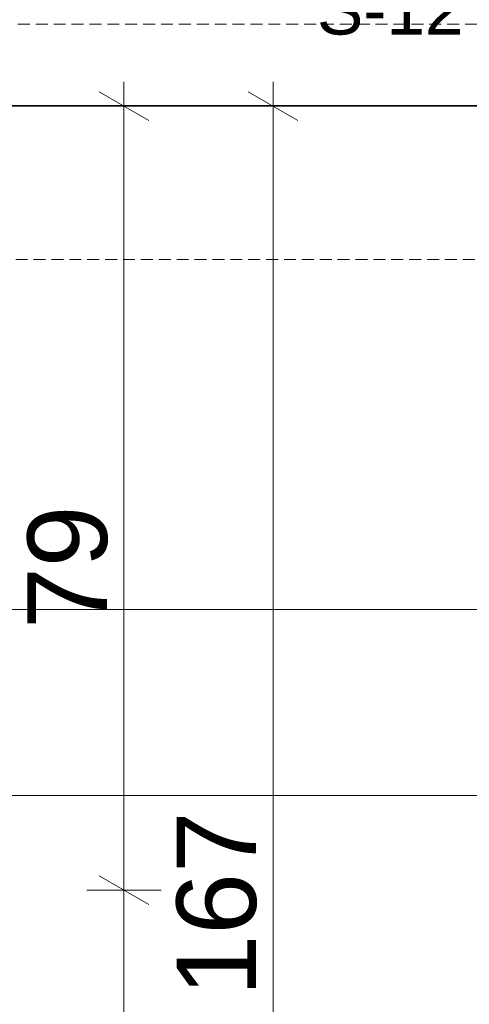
# Model space of a CAD drawing. Extents: x 180 to 4140, y 54 to 2910.
# Tile 4 of 12: x 2354 to 2580, y 1969 to 2465. Entities that reach past the tile are written whole.
import ezdxf
from ezdxf.xclip import XClip

# ---------------------------------------------------------------- set-up
doc = ezdxf.new("R2010")
doc.units = 0
doc.header["$MEASUREMENT"] = 0
doc.header["$XCLIPFRAME"] = 0
doc.linetypes.add('Przerywana gęsta', pattern=[18, 12, -6])
for name, color, linetype in [('320-W Umeblowanie', 7, 'Continuous'), ('399-W Wymiary i opisy', 7, 'Continuous'), ('820-G Rysunki Obrazki', 7, 'Continuous'), ('850-G Znaczniki przekrój', 7, 'Continuous')]:
    doc.layers.add(name, color=color, linetype=linetype)
doc.styles.add('STYL_AUTOMATYCZNY_2', font='arial.ttf')

# ---------------------------------------------------------------- blocks, each defined once
blk = doc.blocks.new('Rysunek_1_1', base_point=(1129.13, 2521.41))
at = {"layer": '320-W Umeblowanie', "color": 94, "linetype": 'Continuous', "lineweight": 0, "ltscale": 0.5, "flags": 128}
for points in [[(1660.56, 2593.91), (1660.56, 2421.16), (2615.38, 2421.16), (2615.38, 2462.37), (3084.38, 2462.37), (3084.38, 2593.91)], [(1699.31, 2073.89), (1699.31, 2421.36), (2762.5, 2421.36), (2762.5, 2073.89)]]:
    blk.add_lwpolyline(points, close=True, dxfattribs=at)
at = {"layer": '320-W Umeblowanie', "color": 94, "linetype": 'Przerywana gęsta', "lineweight": 0, "ltscale": 0.5, "flags": 128}
for points in [[(1804.24, 2543.91), (1804.24, 2421.16), (2934.38, 2421.16), (2934.38, 2543.91)], [(1199.57, 2343.91), (2615.38, 2343.91), (2615.38, 2462.41), (1199.57, 2462.41)]]:
    blk.add_lwpolyline(points, close=True, dxfattribs=at)
at = {"layer": '399-W Wymiary i opisy', "color": 154, "linetype": 'Continuous', "lineweight": 13, "ltscale": 0.5}
for p, q in [((2406.05, 2421.16), (2406.05, 2433.38)), ((2481.05, 2421.16), (2481.05, 2433.38)), ((2418.55, 2413.94), (2393.55, 2428.37)), ((2493.55, 2413.94), (2468.55, 2428.37)), ((2424.8, 2421.16), (2387.3, 2421.16)), ((2406.05, 2026.16), (2406.05, 2421.16)), ((2499.8, 2421.16), (2462.3, 2421.16)), ((2481.05, 1586.36), (2481.05, 2421.16)), ((2393.55, 2033.37), (2418.55, 2018.94)), ((2424.8, 2026.16), (2387.3, 2026.16)), ((2406.05, 1696.16), (2406.05, 2026.16))]:
    blk.add_line(p, q, dxfattribs=at)
at = {"layer": '820-G Rysunki Obrazki', "color": 154, "linetype": 'Continuous', "lineweight": 13, "ltscale": 0.5}
for p, q in [((2478.26, 2421.36), (822.67, 2421.36)), ((2752.5, 2421.36), (2478.26, 2421.36)), ((2840.35, 2167.5), (826.17, 2167.5))]:
    blk.add_line(p, q, dxfattribs=at)
at = {"layer": '399-W Wymiary i opisy', "color": 154, "linetype": 'Continuous', "lineweight": 13, "char_height": 40, "attachment_point": 7, "rotation": 90, "style": 'STYL_AUTOMATYCZNY_2'}
for s, insert, width in [('\\A1;{\\pql;\\fArial|b0|i0|c238|p0;\\W1.000000;79}', (2398.05, 2157.75), 61.018), ('\\A1;{\\pql;\\fArial|b0|i0|c238|p0;\\W1.000000;167}', (2473.05, 1972.64), 91.5268)]:
    blk.add_mtext(s, dxfattribs=dict(at, insert=insert, width=width))
at = {"layer": '850-G Znaczniki przekrój', "color": 7, "linetype": 'Continuous', "lineweight": 13, "insert": (2576.91, 2456.82), "char_height": 25, "attachment_point": 9, "style": 'STYL_AUTOMATYCZNY_2'}
blk.add_mtext('\\A1;{\\pqr;\\pt0;\\fArial|b0|i0|c238|p0;\\W1.000000;S-12}', dxfattribs=at)

msp = doc.modelspace()

# ---------------------------------------------------------------- block references
at = {"layer": '820-G Rysunki Obrazki', "color": 7, "linetype": 'Continuous', "lineweight": 13, "ltscale": 0.1}
ref = msp.add_blockref('Rysunek_1_1', (1129.13, 2521.41), dxfattribs=at)
XClip(ref).set_block_clipping_path([(216.0832654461, 125.6679593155), (3065.1539010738, 125.6679593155), (3065.1539010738, 275.8400681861), (3113.6815084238, 275.8400681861), (3113.6815084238, 2408.3642623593), (3225.4579691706, 2408.3642623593), (3225.4579691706, 2849.5810302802), (216.0832654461, 2849.5810302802)])

doc.saveas('drawing.dxf')
